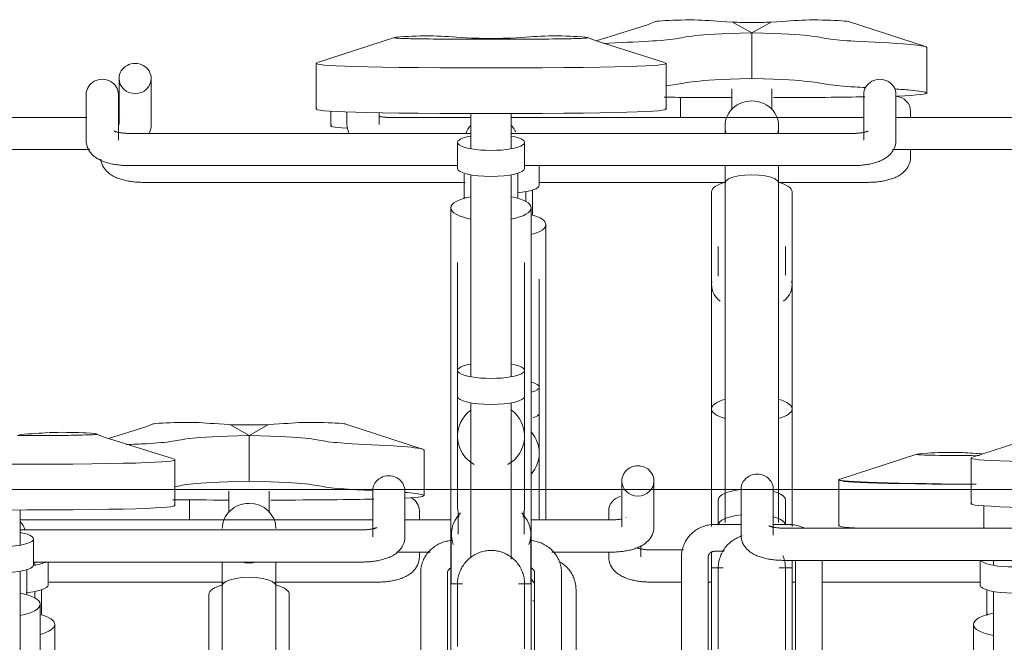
# Model space of a CAD drawing. Extents: x 50445 to 145605, y -10968 to 41989.
# Tile 212 of 256: x 94099 to 94834, y 273 to 737. Entities that reach past the tile are written whole.
import ezdxf

# ---------------------------------------------------------------- set-up
doc = ezdxf.new("R2010")
doc.units = 0
doc.header["$LTSCALE"] = 414.30304
doc.header["$MEASUREMENT"] = 0
doc.layers.add('A-DETL', color=5, linetype='CONTINUOUS', lineweight=18)
doc.layers.add('A-EQPM', color=6, linetype='CONTINUOUS', lineweight=18)

# ---------------------------------------------------------------- blocks, each defined once
blk = doc.blocks.new('97_KA_gestapelde fietsenstalling 8 fietsen 1600x1900 - Type-V117-plotview doorsnede C C  -  1 op 100')
at = {"layer": 'A-EQPM'}
for p, q in [((13412.69, -2.93), (13412.69, 12.25)), ((13151.71, 1.94), (13151.71, -8.98)), ((13584.2, -2.93), (13584.2, 1.91)), ((13584.2, -32.29), (13584.2, -26.51)), ((13307.2, -53.3), (13307.2, -38.45)), ((13012.2, -51.13), (13252.06, -51.13)), ((13307.1, -51.13), (13445.92, -51.13)), ((13485.75, -51.13), (13552.2, -51.13)), ((13297.2, -65.29), (13297.2, -57.99)), ((13312.2, -184.84), (13312.2, -82.63)), ((13307.2, -203.83), (13307.2, -123.36)), ((13312.2, -302.93), (13312.2, -152.21)), ((13307.2, -223.26), (13307.2, -203.83)), ((13307.2, -252.82), (13307.2, -223.26)), ((13307.2, -302.93), (13307.2, -252.82)), ((13589.03, -253.7), (13531.65, -272.31)), ((13530.61, -272.9), (13530.61, -306.98)), ((13046.39, -302.93), (13046.39, -287.56)), ((13217.9, -302.93), (13217.9, -296.09)), ((13307.2, -302.93), (13307.2, -298.21)), ((13359.1, -296.09), (13359.1, -302.93)), ((13383.1, -330.29), (13383.1, -321.9)), ((13217.9, -330.29), (13217.9, -326.52)), ((13359.1, -326.69), (13359.1, -330.29)), ((13414.79, -325.13), (13391.1, -325.13)), ((12930.9, -336.54), (12930.9, -333.98)), ((12940.9, -351.3), (12940.9, -333.98)), ((13636.1, -332.7), (13636.1, -351.3)), ((13646.1, -332.7), (13646.1, -336.54)), ((12941.66, -349.13), (13071.54, -349.13)), ((13110.13, -349.13), (13185.9, -349.13)), ((13391.1, -349.13), (13413.33, -349.13)), ((13433.31, -349.13), (13435.83, -349.13)), ((13495.83, -349.13), (13498.24, -349.13)), ((13518.31, -349.13), (13636.1, -349.13)), ((12930.9, -360.79), (12930.9, -355.99)), ((13334.7, -469.58), (13334.7, -354.68)), ((13646.1, -355.99), (13646.1, -506.13)), ((13303.83, -362.96), (13302.57, -362.96)), ((13641.57, -372.78), (13641.11, -374.01)), ((12945.9, -482.84), (12945.9, -380.63)), ((13631.1, -380.63), (13631.1, -482.84))]:
    blk.add_line(p, q, dxfattribs=at)
at = {"layer": 'A-EQPM', "flags": 128}
for points in [[(12980.3, -33.96), (12980.58, -35.58), (12981.03, -37.1), (12981.6, -38.5), (12982.27, -39.77), (12983.01, -40.9), (12983.79, -41.91), (12984.6, -42.8), (12985.41, -43.58), (12986.23, -44.29), (12987.05, -44.92), (12987.87, -45.48), (12988.69, -45.99), (12989.51, -46.46), (12990.33, -46.89), (12991.15, -47.28), (12991.97, -47.65), (12992.8, -47.98), (12993.64, -48.3), (12994.48, -48.59), (12995.33, -48.86), (12996.19, -49.11), (12997.06, -49.35), (12997.93, -49.57), (12998.82, -49.77), (12999.71, -49.96), (13000.61, -50.13), (13001.53, -50.29), (13002.44, -50.43), (13003.37, -50.56), (13004.3, -50.68), (13005.24, -50.78), (13006.19, -50.87), (13007.14, -50.95), (13008.09, -51.01), (13009.05, -51.06), (13010.01, -51.1), (13010.97, -51.12), (13011.94, -51.13), (13012.2, -51.13)], [(13584.2, -32.29), (13584.1, -33.96), (13583.82, -35.58), (13583.37, -37.1), (13582.8, -38.5), (13582.12, -39.77), (13581.39, -40.9), (13580.61, -41.91), (13579.8, -42.8), (13578.99, -43.58), (13578.17, -44.29), (13577.35, -44.92), (13576.53, -45.48), (13575.71, -45.99), (13574.89, -46.46), (13574.07, -46.89), (13573.25, -47.28), (13572.43, -47.65), (13571.59, -47.98), (13570.76, -48.3), (13569.92, -48.59), (13569.07, -48.86), (13568.21, -49.11), (13567.34, -49.35), (13566.46, -49.57), (13565.58, -49.77), (13564.69, -49.96), (13563.78, -50.13), (13562.87, -50.29), (13561.95, -50.43), (13561.03, -50.56), (13560.09, -50.68), (13559.16, -50.78), (13558.21, -50.87), (13557.26, -50.95), (13556.31, -51.01), (13555.35, -51.06), (13554.39, -51.1), (13553.42, -51.12), (13552.46, -51.13), (13552.2, -51.13)], [(13302.2, -75.02), (13302.2, -73.9), (13302.2, -72.76), (13302.2, -71.62), (13302.2, -70.47), (13302.2, -69.32), (13302.2, -68.16), (13302.2, -67), (13302.2, -65.84), (13302.2, -64.69), (13302.2, -63.53), (13302.2, -62.39), (13302.2, -61.25), (13302.2, -60.12), (13302.2, -59), (13302.2, -57.9), (13302.2, -56.81)], [(13217.9, -330.29), (13217.8, -331.96), (13217.52, -333.58), (13217.07, -335.1), (13216.5, -336.5), (13215.82, -337.77), (13215.08, -338.9), (13214.3, -339.91), (13213.5, -340.8), (13212.69, -341.58), (13211.87, -342.29), (13211.05, -342.92), (13210.23, -343.48), (13209.41, -343.99), (13208.59, -344.46), (13207.77, -344.89), (13206.95, -345.28), (13206.12, -345.65), (13205.29, -345.98), (13204.46, -346.3), (13203.62, -346.59), (13202.76, -346.86), (13201.91, -347.11), (13201.04, -347.35), (13200.16, -347.57), (13199.28, -347.77), (13198.38, -347.96), (13197.48, -348.13), (13196.57, -348.29), (13195.65, -348.43), (13194.73, -348.56), (13193.79, -348.68), (13192.85, -348.78), (13191.91, -348.87), (13190.96, -348.95), (13190, -349.01), (13189.05, -349.06), (13188.09, -349.1), (13187.12, -349.12), (13186.16, -349.13), (13185.9, -349.13)], [(13359.1, -330.29), (13359.2, -331.96), (13359.48, -333.58), (13359.93, -335.1), (13360.5, -336.5), (13361.18, -337.77), (13361.92, -338.9), (13362.7, -339.91), (13363.5, -340.8), (13364.31, -341.58), (13365.13, -342.29), (13365.95, -342.92), (13366.77, -343.48), (13367.59, -343.99), (13368.41, -344.46), (13369.23, -344.89), (13370.05, -345.28), (13370.88, -345.65), (13371.71, -345.98), (13372.54, -346.3), (13373.38, -346.59), (13374.24, -346.86), (13375.09, -347.11), (13375.96, -347.35), (13376.84, -347.57), (13377.72, -347.77), (13378.62, -347.96), (13379.52, -348.13), (13380.43, -348.29), (13381.35, -348.43), (13382.27, -348.56), (13383.21, -348.68), (13384.15, -348.78), (13385.09, -348.87), (13386.04, -348.95), (13387, -349.01), (13387.95, -349.06), (13388.91, -349.1), (13389.88, -349.12), (13390.84, -349.13), (13391.1, -349.13)], [(13380.13, -323.5), (13380.3, -323.58), (13380.52, -323.66), (13380.78, -323.75), (13381.08, -323.85), (13381.41, -323.96), (13381.78, -324.06), (13382.18, -324.17), (13382.61, -324.27), (13383.06, -324.37), (13383.54, -324.47), (13384.05, -324.56), (13384.57, -324.65), (13385.11, -324.73), (13385.67, -324.8), (13386.25, -324.87), (13386.84, -324.93), (13387.44, -324.99), (13388.05, -325.03), (13388.67, -325.07), (13389.3, -325.1), (13389.93, -325.12), (13390.56, -325.13), (13391.1, -325.13)], [(13334.7, -354.68), (13334.68, -353.69), (13334.62, -352.7), (13334.51, -351.71), (13334.36, -350.74), (13334.18, -349.76), (13333.95, -348.8), (13333.68, -347.85), (13333.37, -346.91), (13333.03, -345.98), (13332.64, -345.07), (13332.22, -344.18), (13331.76, -343.31), (13331.27, -342.45), (13330.74, -341.62), (13330.18, -340.81), (13329.59, -340.02), (13328.96, -339.26), (13328.31, -338.53), (13327.62, -337.82), (13326.91, -337.14), (13326.18, -336.49), (13325.41, -335.87), (13324.63, -335.28), (13323.82, -334.72), (13322.99, -334.2), (13322.15, -333.7)], [(13301.29, -346.83), (13301.92, -347.6), (13302.52, -348.4), (13303.09, -349.23), (13303.62, -350.07)], [(12935.9, -373.02), (12935.9, -371.9), (12935.9, -370.76), (12935.9, -369.62), (12935.9, -368.47), (12935.9, -367.32), (12935.9, -366.16), (12935.9, -365), (12935.9, -363.84), (12935.9, -362.69), (12935.9, -361.53), (12935.9, -360.39), (12935.9, -359.25), (12935.9, -358.12), (12935.9, -357), (12935.9, -355.9), (12935.9, -354.81)], [(13641.1, -355.44), (13641.1, -356.54), (13641.1, -357.65), (13641.1, -358.77), (13641.1, -359.91), (13641.1, -361.05), (13641.1, -362.2), (13641.1, -363.35), (13641.1, -364.51), (13641.1, -365.67), (13641.1, -366.83), (13641.1, -367.99), (13641.1, -369.14), (13641.1, -370.28), (13641.1, -371.42), (13641.1, -372.55), (13641.1, -373.67)]]:
    blk.add_lwpolyline(points, dxfattribs=at)
at = {"layer": 'A-EQPM'}
for centre, major_axis, ratio, start_param, end_param in [((13572.2, 1.91), (12, 0), 0.939693, 0, 1.476792), ((13282.2, -53.3), (25, 0), 0.237436, 5.071057, 6.283185), ((13282.2, -82.63), (30, 0), 0.320127, 5.404935, 7.157596), ((13282.2, -203.83), (25, 0), 0.237436, 5.593687, 6.972684), ((13282.2, -223.26), (25, 0), 0.237436, 5.664508, 6.283185), ((13282.2, -252.82), (25, 0), 0.978148, 5.593687, 6.972684), ((13205.9, -296.09), (12, 0), 0.939693, 0, 1.047198), ((13371.1, -296.09), (12, 0), 0.939693, 1.832596, 3.141593), ((12915.9, -331.87), (25, 0), 0.237436, 5.305613, 5.918031), ((13661.1, -331.87), (25, 0), 0.237436, 3.403392, 4.712389), ((12915.9, -351.3), (25, 0), 0.237436, 5.066824, 6.283185), ((13661.1, -351.3), (25, 0), 0.237436, 3.141593, 4.712389), ((12915.9, -380.63), (30, 0), 0.320127, 5.404279, 7.15825), ((13661.1, -380.63), (30, 0), 0.320127, 2.094395, 4.18879)]:
    blk.add_ellipse(centre, major_axis=major_axis, ratio=ratio, start_param=start_param, end_param=end_param, dxfattribs=at)
for points in [[(13163.8, -10.69), (13152.83, -10.04), (13150.48, -9.28), (13152.36, -8.55)], [(13531.18, -272.47), (13527.07, -274.09), (13558.67, -275.55), (13633.29, -276.12)], [(13628.69, -276.22), (13543.95, -275.86), (13527.3, -274.09), (13531.38, -272.47)], [(13547.47, -308.94), (13532.44, -308.24), (13529.16, -307.38), (13531.28, -306.55)]]:
    blk.add_open_spline(points, degree=3, dxfattribs=at)
blk.add_open_spline([(13637.33, -253.51), (13630.99, -253.08), (13619.33, -252.1), (13594.86, -252.83), (13586.37, -253.89), (13594.11, -254.5), (13618.71, -254.78), (13635.78, -254.86)], degree=3, knots=[0.0256782, 0.0256782, 0.0256782, 0.0256782, 0.0854061, 0.1773603, 0.2542553, 0.3207509, 0.3820994, 0.3820994, 0.3820994, 0.3820994], dxfattribs=at)
blk = doc.blocks.new('97_KA_gestapelde fietsenstalling 16 fietsen 1600x2900 - Type-V121-plotview doorsnede C C  -  1 op 100')
at = {"layer": 'A-EQPM'}
for p, q in [((13451.37, 68.31), (13465.83, 60.28)), ((13465.83, 60.28), (13480.3, 68.31)), ((13537.91, 68.69), (13595.29, 50.08)), ((13465.83, 26.2), (13465.83, 60.28)), ((13199.26, 56.8), (13141.88, 38.19)), ((13258.23, 55.6), (13284.43, 55.6)), ((13596.32, 15.41), (13596.32, 49.49)), ((13140.84, 37.6), (13140.84, 3.52)), ((13401.82, 3.52), (13401.82, 37.6)), ((12993.83, 26.3), (12993.83, -7.9)), ((13017.83, -7.9), (13017.83, 26.3)), ((13450.83, 18.57), (13450.83, 3.11)), ((13480.83, 3.11), (13480.83, 18.57)), ((12969.33, 14.41), (12969.33, -19.79)), ((12993.33, -19.79), (12993.33, 14.41)), ((13549.33, 14.41), (13549.33, -19.79)), ((13573.33, -19.79), (13573.33, 14.41)), ((13163.83, 1.36), (13163.83, -7.9)), ((13187.83, -7.9), (13187.83, 0.73)), ((13256.33, 0.18), (13256.33, -26.04)), ((13286.33, -26.04), (13286.33, 0.18)), ((12969.74, -2.74), (12827.72, -2.74)), ((12993.87, -1.98), (12993.39, -2.08)), ((12997.01, -1.01), (12996.94, -1.05)), ((13184.65, -1.01), (13184.73, -1.05)), ((13256.33, -2.74), (13195.83, -2.74)), ((13549.74, -2.74), (13286.28, -2.74)), ((13735.83, -2.74), (13572.92, -2.74)), ((13256.33, -14.63), (13001.33, -14.63)), ((13541.33, -14.63), (13286.26, -14.63)), ((13445.83, -9.03), (13445.83, -14.68)), ((13485.83, -14.68), (13485.83, -9.03)), ((13246.33, -21.37), (13246.33, -40.8)), ((13296.33, -40.8), (13296.33, -21.37)), ((12825.45, -26.74), (12972.01, -26.74)), ((13570.65, -26.74), (13735.83, -26.74)), ((13001.33, -38.63), (13246.33, -38.63)), ((13296.23, -38.63), (13541.33, -38.63)), ((13256.33, -45.49), (13256.33, -195.63)), ((13286.33, -195.63), (13286.33, -45.49)), ((13435.83, -58.24), (13435.83, -220.01)), ((13445.83, -51.74), (13445.83, -304.74)), ((13485.83, -304.74), (13485.83, -51.74)), ((13495.83, -220.01), (13495.83, -58.24)), ((13251.8, -62.28), (13251.34, -63.51)), ((13241.33, -70.13), (13241.33, -172.34)), ((13301.33, -172.34), (13301.33, -70.13)), ((13440.83, -98.97), (13440.83, -121.07)), ((13490.83, -120.28), (13490.83, -98.97)), ((13246.33, -110.86), (13246.33, -190.9)), ((13296.33, -191.33), (13296.33, -110.86)), ((13435.83, -127.82), (13435.83, -166.32)), ((13495.83, -166.32), (13495.83, -127.82)), ((13241.33, -139.71), (13241.33, -350.46)), ((13301.33, -350.46), (13301.33, -139.71)), ((13246.33, -191.33), (13246.33, -210.76)), ((13296.33, -210.76), (13296.33, -191.33)), ((13246.33, -210.76), (13246.33, -240.32)), ((13296.33, -240.32), (13296.33, -210.76)), ((13256.33, -215.44), (13256.33, -331)), ((13286.33, -331.91), (13286.33, -215.44)), ((13435.83, -220.01), (13435.83, -307.57)), ((13495.83, -307.57), (13495.83, -220.01)), ((13076.37, -231.69), (13090.83, -239.72)), ((13090.83, -239.72), (13105.3, -231.69)), ((13162.91, -231.31), (13220.29, -249.92)), ((13090.83, -273.8), (13090.83, -239.72)), ((13246.33, -240.32), (13246.33, -292.3)), ((13296.33, -292.3), (13296.33, -240.32)), ((13221.32, -284.59), (13221.32, -250.51)), ((13035.52, -291.98), (13035.52, -257.9)), ((13368.83, -273.7), (13368.83, -307.9)), ((13392.83, -307.9), (13392.83, -273.7)), ((13075.83, -281.43), (13075.83, -296.89)), ((13105.83, -296.89), (13105.83, -281.43)), ((13183.03, -281.09), (13183.03, -315.29)), ((13207.03, -315.29), (13207.03, -281.09)), ((13246.33, -284.79), (13246.33, -292.3)), ((13296.33, -292.3), (13296.33, -284.79)), ((13440.83, -287.65), (13440.83, -306.59)), ((13490.83, -306.59), (13490.83, -287.65)), ((12920.03, -321.54), (12920.03, -295.32)), ((13246.68, -298.19), (13246.68, -313.36)), ((13295.98, -313.36), (13295.98, -298.19)), ((13372.01, -301.01), (13371.94, -301.05)), ((13183.03, -302.74), (12919.97, -302.74)), ((13241.33, -302.74), (13207.03, -302.74)), ((13360.83, -302.74), (13301.33, -302.74)), ((13457.92, -306.1), (13438.33, -306.1)), ((13493.33, -306.1), (13481.74, -306.1)), ((13175.03, -310.13), (12919.96, -310.13)), ((13241.68, -313.36), (13241.68, -350.46)), ((13300.98, -350.5), (13300.98, -313.36)), ((12930.03, -336.3), (12930.03, -316.87)), ((13200.71, -326.74), (13226.01, -326.74)), ((13316.66, -326.74), (13360.83, -326.74)), ((13413.33, -330.29), (13413.33, -637.45)), ((13433.33, -599.91), (13433.33, -330.29)), ((13435.83, -326.54), (13435.83, -338.57)), ((13438.33, -326.1), (13445.12, -326.1)), ((12929.93, -334.13), (13175.03, -334.13)), ((13495.83, -338.57), (13495.83, -332.7)), ((13498.33, -332.7), (13498.33, -599.91)), ((13518.33, -637.45), (13518.33, -332.7)), ((12920.03, -491.13), (12920.03, -340.99)), ((13218.83, -342.18), (13218.83, -457.08)), ((13238.83, -432.61), (13238.83, -342.18)), ((13303.83, -342.18), (13303.83, -432.34)), ((13323.83, -457.08), (13323.83, -342.18)), ((13444.49, -338.57), (13435.83, -338.57)), ((13435.83, -643.38), (13435.83, -338.57)), ((13495.83, -338.57), (13486.3, -338.57)), ((13495.83, -338.57), (13495.83, -643.38)), ((13070.83, -351.74), (13070.83, -604.74)), ((13110.83, -522.73), (13110.83, -351.74)), ((13250.08, -350.46), (13241.33, -350.46)), ((13241.33, -655.27), (13241.33, -350.46)), ((13301.33, -350.46), (13291.7, -350.46)), ((13301.33, -350.46), (13301.33, -655.27)), ((13060.83, -358.24), (13060.83, -520.01)), ((13120.83, -520.01), (13120.83, -358.24)), ((12935.03, -467.84), (12935.03, -365.63))]:
    blk.add_line(p, q, dxfattribs=at)
at = {"layer": 'A-EQPM', "flags": 128}
for points in [[(13349.75, 54.3), (13388.08, 66.39), (13393.76, 68.69)], [(13400.79, 38.19), (13349.09, 54.5), (13343.4, 56.8)], [(13187.8, -1.98), (13188.28, -2.08), (13188.78, -2.17), (13189.3, -2.26), (13189.85, -2.34), (13190.41, -2.41), (13190.98, -2.48), (13191.57, -2.54), (13192.17, -2.6), (13192.78, -2.64), (13193.4, -2.68), (13194.03, -2.71), (13194.66, -2.73), (13195.29, -2.74), (13195.83, -2.74)], [(12990.12, -12.89), (12990.15, -12.9), (12990.23, -12.94), (12990.36, -13), (12990.53, -13.08), (12990.75, -13.16), (12991.01, -13.25), (12991.31, -13.35), (12991.64, -13.46), (12992.01, -13.56), (12992.41, -13.67), (12992.84, -13.77), (12993.29, -13.87), (12993.77, -13.97), (12994.28, -14.06), (12994.8, -14.15), (12995.34, -14.23), (12995.9, -14.3), (12996.48, -14.37), (12997.07, -14.43), (12997.67, -14.49), (12998.28, -14.53), (12998.9, -14.57), (12999.53, -14.6), (13000.16, -14.62), (13000.79, -14.63), (13001.33, -14.63)], [(13017.83, -7.9), (13017.74, -9.57), (13017.45, -11.19), (13017.01, -12.71), (13016.43, -14.11)], [(13163.83, -7.9), (13163.93, -9.57), (13164.21, -11.19), (13164.66, -12.71), (13165.24, -14.11)], [(13552.54, -12.89), (13552.51, -12.9), (13552.43, -12.94), (13552.31, -13), (13552.13, -13.08), (13551.91, -13.16), (13551.65, -13.25), (13551.35, -13.35), (13551.02, -13.46), (13550.65, -13.56), (13550.25, -13.67), (13549.82, -13.77), (13549.37, -13.87), (13548.89, -13.97), (13548.39, -14.06), (13547.86, -14.15), (13547.32, -14.23), (13546.76, -14.3), (13546.18, -14.37), (13545.6, -14.43), (13544.99, -14.49), (13544.38, -14.53), (13543.76, -14.57), (13543.14, -14.6), (13542.51, -14.62), (13541.87, -14.63), (13541.33, -14.63)], [(12969.33, -19.79), (12969.43, -21.46), (12969.71, -23.08), (12970.16, -24.6), (12970.73, -26), (12971.41, -27.27), (12972.15, -28.4), (12972.93, -29.41), (12973.73, -30.3), (12974.54, -31.08), (12975.36, -31.79), (12976.18, -32.42), (12977, -32.98), (12977.82, -33.49), (12978.64, -33.96), (12979.46, -34.39), (12980.28, -34.78), (12981.11, -35.15), (12981.94, -35.48), (12982.77, -35.8), (12983.62, -36.09), (12984.47, -36.36), (12985.32, -36.61), (12986.19, -36.85), (12987.07, -37.07), (12987.95, -37.27), (12988.85, -37.46), (12989.75, -37.63), (12990.66, -37.79), (12991.58, -37.93), (12992.5, -38.06), (12993.44, -38.18), (12994.38, -38.28), (12995.32, -38.37), (12996.27, -38.45), (12997.23, -38.51), (12998.18, -38.56), (12999.15, -38.6), (13000.11, -38.62), (13001.07, -38.63), (13001.33, -38.63)], [(13573.33, -19.79), (13573.23, -21.46), (13572.95, -23.08), (13572.51, -24.6), (13571.93, -26), (13571.26, -27.27), (13570.52, -28.4), (13569.74, -29.41), (13568.93, -30.3), (13568.12, -31.08), (13567.3, -31.79), (13566.48, -32.42), (13565.66, -32.98), (13564.84, -33.49), (13564.02, -33.96), (13563.2, -34.39), (13562.38, -34.78), (13561.56, -35.15), (13560.73, -35.48), (13559.89, -35.8), (13559.05, -36.09), (13558.2, -36.36), (13557.34, -36.61), (13556.47, -36.85), (13555.6, -37.07), (13554.71, -37.27), (13553.82, -37.46), (13552.92, -37.63), (13552.01, -37.79), (13551.09, -37.93), (13550.16, -38.06), (13549.23, -38.18), (13548.29, -38.28), (13547.34, -38.37), (13546.39, -38.45), (13545.44, -38.51), (13544.48, -38.56), (13543.52, -38.6), (13542.56, -38.62), (13541.59, -38.63), (13541.33, -38.63)], [(13445.83, -51.74), (13445.83, -50.63), (13445.83, -49.51), (13445.83, -48.37), (13445.83, -47.23), (13445.83, -46.08), (13445.83, -44.93), (13445.83, -43.77), (13445.83, -42.61), (13445.83, -41.45), (13445.83, -40.29), (13445.83, -39.14)], [(13485.83, -38.66), (13485.83, -39.81), (13485.83, -40.96), (13485.83, -42.12), (13485.83, -43.28), (13485.83, -44.44), (13485.83, -45.6), (13485.83, -46.75), (13485.83, -47.89), (13485.83, -49.03), (13485.83, -50.16), (13485.83, -51.28), (13485.83, -51.74)], [(13251.33, -44.94), (13251.33, -46.04), (13251.33, -47.15), (13251.33, -48.27), (13251.33, -49.41), (13251.33, -50.55), (13251.33, -51.7), (13251.33, -52.85), (13251.33, -54.01), (13251.33, -55.17), (13251.33, -56.33), (13251.33, -57.49), (13251.33, -58.64), (13251.33, -59.78), (13251.33, -60.92), (13251.33, -62.05), (13251.33, -63.17)], [(13291.33, -62.52), (13291.33, -61.4), (13291.33, -60.26), (13291.33, -59.12), (13291.33, -57.97), (13291.33, -56.82), (13291.33, -55.66), (13291.33, -54.5), (13291.33, -53.34), (13291.33, -52.19), (13291.33, -51.03), (13291.33, -49.89), (13291.33, -48.75), (13291.33, -47.62), (13291.33, -46.5), (13291.33, -45.4), (13291.33, -44.31)], [(13445.83, -51.74), (13446.52, -50.12), (13448.51, -48.62), (13451.69, -47.32), (13455.83, -46.33), (13460.66, -45.7), (13465.83, -45.49)], [(13465.83, -45.49), (13471.01, -45.7), (13475.83, -46.33), (13479.98, -47.32), (13483.15, -48.62), (13485.15, -50.12), (13485.83, -51.74)], [(12986.05, -242.14), (13013.08, -233.61), (13018.76, -231.31)], [(13034.49, -257.31), (12982.79, -241), (12977.1, -238.7)], [(13186.24, -308.39), (13186.21, -308.4), (13186.13, -308.44), (13186, -308.5), (13185.83, -308.58), (13185.61, -308.66), (13185.35, -308.75), (13185.05, -308.85), (13184.72, -308.96), (13184.35, -309.06), (13183.95, -309.17), (13183.52, -309.27), (13183.07, -309.37), (13182.59, -309.47), (13182.09, -309.56), (13181.56, -309.65), (13181.02, -309.73), (13180.46, -309.8), (13179.88, -309.87), (13179.29, -309.93), (13178.69, -309.99), (13178.08, -310.03), (13177.46, -310.07), (13176.84, -310.1), (13176.21, -310.12), (13175.57, -310.13), (13175.03, -310.13)], [(13368.87, -301.98), (13368.39, -302.08), (13367.89, -302.17), (13367.37, -302.26), (13366.82, -302.34), (13366.26, -302.41), (13365.69, -302.48), (13365.1, -302.54), (13364.5, -302.6), (13363.89, -302.64), (13363.27, -302.68), (13362.64, -302.71), (13362.01, -302.73), (13361.37, -302.74), (13360.83, -302.74)], [(13392.83, -307.9), (13392.74, -309.57), (13392.45, -311.19), (13392.01, -312.71), (13391.43, -314.11), (13390.76, -315.38), (13390.02, -316.51), (13389.24, -317.52), (13388.44, -318.4), (13387.62, -319.19), (13386.8, -319.9), (13385.98, -320.52), (13385.16, -321.09), (13384.34, -321.6), (13383.53, -322.07), (13382.71, -322.5), (13381.89, -322.89), (13381.06, -323.26), (13380.23, -323.59), (13379.39, -323.91), (13378.55, -324.2), (13377.7, -324.47), (13376.84, -324.72), (13375.97, -324.96), (13375.1, -325.18), (13374.21, -325.38), (13373.32, -325.57), (13372.42, -325.74), (13371.51, -325.9), (13370.59, -326.04), (13369.66, -326.17), (13368.73, -326.29), (13367.79, -326.39), (13366.85, -326.48), (13365.89, -326.56), (13364.94, -326.62), (13363.98, -326.67), (13363.02, -326.71), (13362.06, -326.73), (13361.09, -326.74), (13360.83, -326.74)], [(13438.33, -306.1), (13437.36, -306.12), (13436.38, -306.18), (13435.41, -306.27), (13434.44, -306.4), (13433.47, -306.57), (13432.51, -306.77), (13431.57, -307.01), (13430.63, -307.28), (13429.7, -307.59), (13428.78, -307.94), (13427.88, -308.32), (13426.99, -308.73), (13426.12, -309.18), (13425.27, -309.67), (13424.43, -310.18), (13423.62, -310.73), (13422.83, -311.31), (13422.06, -311.93), (13421.32, -312.57), (13420.6, -313.24), (13419.91, -313.94), (13419.24, -314.67), (13418.61, -315.42), (13418.01, -316.2), (13417.44, -317.01), (13416.9, -317.83), (13416.4, -318.68), (13415.93, -319.55), (13415.5, -320.44), (13415.1, -321.34), (13414.75, -322.27), (13414.43, -323.2), (13414.15, -324.15), (13413.91, -325.11), (13413.71, -326.08), (13413.56, -327.06), (13413.44, -328.04), (13413.37, -329.03), (13413.34, -330.02), (13413.33, -330.29)], [(13504.91, -308.85), (13504.03, -308.43), (13503.13, -308.04), (13502.22, -307.68), (13501.29, -307.36), (13500.36, -307.08), (13499.41, -306.83), (13498.46, -306.62), (13497.49, -306.44), (13496.52, -306.3), (13495.55, -306.2), (13494.58, -306.13), (13493.6, -306.11), (13493.33, -306.1)], [(13207.03, -315.29), (13206.93, -316.96), (13206.65, -318.58), (13206.2, -320.1), (13205.63, -321.5), (13204.96, -322.77), (13204.22, -323.9), (13203.44, -324.91), (13202.63, -325.8), (13201.82, -326.58), (13201, -327.29), (13200.18, -327.92), (13199.36, -328.48), (13198.54, -328.99), (13197.72, -329.46), (13196.9, -329.89), (13196.08, -330.28), (13195.26, -330.65), (13194.43, -330.98), (13193.59, -331.3), (13192.75, -331.59), (13191.9, -331.86), (13191.04, -332.11), (13190.17, -332.35), (13189.3, -332.57), (13188.41, -332.77), (13187.52, -332.96), (13186.62, -333.13), (13185.7, -333.29), (13184.79, -333.43), (13183.86, -333.56), (13182.93, -333.68), (13181.99, -333.78), (13181.04, -333.87), (13180.09, -333.95), (13179.14, -334.01), (13178.18, -334.06), (13177.22, -334.1), (13176.26, -334.12), (13175.29, -334.13), (13175.03, -334.13)], [(13440.83, -338.57), (13440.85, -337.57), (13440.91, -336.57), (13441.01, -335.58), (13441.15, -334.59), (13441.33, -333.6), (13441.55, -332.63), (13441.81, -331.66), (13442.1, -330.71), (13442.44, -329.76), (13442.81, -328.84), (13443.22, -327.92), (13443.66, -327.03), (13444.14, -326.15), (13444.65, -325.29), (13445.2, -324.45), (13445.78, -323.64), (13446.39, -322.85), (13447.04, -322.09), (13447.71, -321.35), (13448.42, -320.64), (13449.15, -319.95), (13449.91, -319.3), (13450.69, -318.68), (13451.5, -318.09), (13452.33, -317.53), (13453.18, -317.01), (13454.05, -316.52), (13454.94, -316.07), (13455.85, -315.65), (13456.78, -315.27), (13457.71, -314.93), (13458.67, -314.62)], [(13240.9, -318.16), (13239.93, -318.29), (13238.97, -318.46), (13238.01, -318.66), (13237.06, -318.9), (13236.12, -319.17), (13235.2, -319.48), (13234.28, -319.83), (13233.38, -320.21), (13232.49, -320.63), (13231.62, -321.08), (13230.77, -321.56), (13229.93, -322.08), (13229.12, -322.62), (13228.33, -323.21), (13227.56, -323.82), (13226.81, -324.46), (13226.1, -325.13), (13225.41, -325.83), (13224.74, -326.56), (13224.11, -327.31), (13223.51, -328.09), (13222.94, -328.9), (13222.4, -329.72), (13221.9, -330.57), (13221.43, -331.44), (13221, -332.33), (13220.6, -333.24), (13220.25, -334.16), (13219.93, -335.09), (13219.65, -336.04), (13219.41, -337), (13219.21, -337.97), (13219.06, -338.95), (13218.94, -339.93), (13218.87, -340.92), (13218.83, -341.91), (13218.83, -342.18)], [(13323.83, -342.18), (13323.81, -341.19), (13323.75, -340.2), (13323.64, -339.21), (13323.5, -338.24), (13323.31, -337.26), (13323.08, -336.3), (13322.82, -335.35), (13322.51, -334.41), (13322.16, -333.48), (13321.78, -332.57), (13321.36, -331.68), (13320.9, -330.81), (13320.4, -329.95), (13319.88, -329.12), (13319.31, -328.31), (13318.72, -327.52), (13318.1, -326.76), (13317.44, -326.03), (13316.76, -325.32), (13316.05, -324.64), (13315.31, -323.99), (13314.55, -323.37), (13313.76, -322.78), (13312.95, -322.22), (13312.13, -321.7), (13311.28, -321.2), (13310.41, -320.74), (13309.53, -320.32), (13308.63, -319.93), (13307.72, -319.57), (13306.79, -319.25), (13305.86, -318.97), (13304.91, -318.72), (13303.95, -318.51), (13302.99, -318.33), (13302.02, -318.19), (13301.05, -318.09)], [(13252.54, -333.98), (13253.21, -333.24), (13253.91, -332.53), (13254.65, -331.85), (13255.4, -331.19), (13256.19, -330.57), (13256.99, -329.98), (13257.82, -329.42), (13258.68, -328.9), (13259.55, -328.41), (13260.44, -327.96), (13261.35, -327.54), (13262.27, -327.16), (13263.21, -326.82), (13264.16, -326.51), (13265.13, -326.24), (13266.1, -326.01), (13267.08, -325.83), (13268.07, -325.67), (13269.07, -325.56), (13270.06, -325.49), (13271.06, -325.46), (13272.06, -325.47), (13273.06, -325.52), (13274.06, -325.61), (13275.05, -325.74), (13276.03, -325.91), (13277.01, -326.12), (13277.98, -326.36), (13278.94, -326.65), (13279.89, -326.97), (13280.82, -327.33), (13281.74, -327.73), (13282.64, -328.16), (13283.52, -328.63), (13284.38, -329.14), (13285.22, -329.68), (13286.04, -330.25), (13286.84, -330.85), (13287.61, -331.49), (13288.36, -332.16), (13289.08, -332.85), (13289.77, -333.57), (13290.43, -334.33), (13291.06, -335.1), (13291.66, -335.9), (13292.22, -336.73), (13292.75, -337.57), (13293.25, -338.44), (13293.72, -339.33), (13294.14, -340.23), (13294.53, -341.15), (13294.89, -342.09), (13295.2, -343.04), (13295.48, -344), (13295.72, -344.97), (13295.92, -345.95), (13296.08, -346.93), (13296.2, -347.93), (13296.28, -348.92), (13296.33, -349.92), (13296.33, -350.46)], [(13433.33, -330.29), (13433.34, -330.14), (13433.35, -330), (13433.36, -329.85), (13433.38, -329.71), (13433.41, -329.57), (13433.45, -329.42), (13433.49, -329.28), (13433.53, -329.13), (13433.59, -328.99), (13433.65, -328.85), (13433.71, -328.7), (13433.79, -328.56), (13433.87, -328.42), (13433.96, -328.28), (13434.06, -328.14), (13434.16, -328), (13434.27, -327.87), (13434.39, -327.74), (13434.51, -327.61), (13434.65, -327.48), (13434.79, -327.35), (13434.94, -327.23), (13435.09, -327.12), (13435.25, -327.01), (13435.42, -326.9), (13435.59, -326.8), (13435.77, -326.7), (13435.96, -326.61), (13436.15, -326.53), (13436.35, -326.45), (13436.55, -326.38), (13436.76, -326.32), (13436.97, -326.27), (13437.18, -326.22), (13437.39, -326.18), (13437.61, -326.15), (13437.83, -326.13), (13438.05, -326.11), (13438.27, -326.1), (13438.33, -326.1)], [(13489.04, -329.26), (13489.39, -330.2), (13489.71, -331.14), (13489.98, -332.1), (13490.22, -333.08), (13490.42, -334.06), (13490.58, -335.04), (13490.71, -336.04), (13490.79, -337.03), (13490.83, -338.03), (13490.83, -338.57)], [(13070.83, -351.74), (13070.83, -350.63), (13070.83, -349.51), (13070.83, -348.37), (13070.83, -347.23), (13070.83, -346.08), (13070.83, -344.93), (13070.83, -343.77), (13070.83, -342.61), (13070.83, -341.45), (13070.83, -340.29), (13070.83, -339.14), (13070.83, -338), (13070.83, -336.86), (13070.83, -335.73), (13070.83, -334.61)], [(13110.83, -334.15), (13110.83, -335.26), (13110.83, -336.38), (13110.83, -337.52), (13110.83, -338.66), (13110.83, -339.81), (13110.83, -340.96), (13110.83, -342.12), (13110.83, -343.28), (13110.83, -344.44), (13110.83, -345.6), (13110.83, -346.75), (13110.83, -347.89), (13110.83, -349.03), (13110.83, -350.16), (13110.83, -351.28), (13110.83, -351.74)], [(13246.33, -350.46), (13246.35, -349.46), (13246.41, -348.46), (13246.51, -347.47), (13246.65, -346.48), (13246.83, -345.49), (13247.05, -344.52), (13247.31, -343.55), (13247.6, -342.6), (13247.93, -341.65), (13248.31, -340.73), (13248.71, -339.81), (13249.16, -338.92), (13249.64, -338.04), (13250.15, -337.18), (13250.7, -336.35), (13251.28, -335.53), (13251.89, -334.74), (13252.54, -333.98)], [(12925.03, -358.02), (12925.03, -356.9), (12925.03, -355.76), (12925.03, -354.62), (12925.03, -353.47), (12925.03, -352.32), (12925.03, -351.16), (12925.03, -350), (12925.03, -348.84), (12925.03, -347.69), (12925.03, -346.53), (12925.03, -345.39), (12925.03, -344.25), (12925.03, -343.12), (12925.03, -342), (12925.03, -340.9), (12925.03, -339.81)], [(13238.83, -342.18), (13238.84, -342.03), (13238.84, -341.89), (13238.86, -341.75), (13238.88, -341.6), (13238.91, -341.46), (13238.94, -341.31), (13238.98, -341.17), (13239.03, -341.02), (13239.08, -340.88), (13239.15, -340.74), (13239.21, -340.59), (13239.29, -340.45), (13239.37, -340.31), (13239.46, -340.17), (13239.55, -340.03), (13239.66, -339.89), (13239.77, -339.76), (13239.89, -339.63), (13240.01, -339.5), (13240.15, -339.37), (13240.29, -339.25), (13240.43, -339.13), (13240.59, -339.01), (13240.75, -338.9), (13240.92, -338.79), (13241.09, -338.69), (13241.27, -338.59)], [(13301.34, -338.57), (13301.52, -338.66), (13301.7, -338.76), (13301.87, -338.87), (13302.03, -338.98), (13302.19, -339.09), (13302.34, -339.21), (13302.48, -339.34), (13302.62, -339.46), (13302.74, -339.59), (13302.86, -339.72), (13302.98, -339.86), (13303.08, -339.99), (13303.18, -340.13), (13303.27, -340.27), (13303.36, -340.41), (13303.43, -340.56), (13303.5, -340.7), (13303.56, -340.84), (13303.62, -340.99), (13303.67, -341.13), (13303.71, -341.27), (13303.75, -341.42), (13303.78, -341.56), (13303.8, -341.71), (13303.82, -341.85), (13303.83, -341.99), (13303.83, -342.14), (13303.83, -342.18)], [(13440.83, -338.96), (13440.83, -338.59), (13440.83, -338.57)], [(13440.83, -345.32), (13440.83, -343.01), (13440.83, -341.17), (13440.83, -339.83), (13440.83, -338.96), (13440.83, -338.59), (13440.83, -338.57)], [(13440.83, -338.57), (13440.83, -338.81), (13440.83, -339.55), (13440.83, -340.76), (13440.83, -342.46), (13440.83, -344.65), (13440.83, -347.31), (13440.83, -350.44), (13440.83, -354.04), (13440.83, -358.11), (13440.83, -362.63), (13440.83, -367.6), (13440.83, -373.02), (13440.83, -378.86), (13440.83, -385.13), (13440.83, -391.81), (13440.83, -398.89)], [(13490.83, -338.96), (13490.83, -338.59), (13490.83, -338.57)], [(13490.83, -400.87), (13490.83, -393.68), (13490.83, -386.89), (13490.83, -380.51), (13490.83, -374.55), (13490.83, -369.02), (13490.83, -363.93), (13490.83, -359.29), (13490.83, -355.1), (13490.83, -351.37), (13490.83, -348.11), (13490.83, -345.32), (13490.83, -343.01), (13490.83, -341.17), (13490.83, -339.83), (13490.83, -338.96), (13490.83, -338.59), (13490.83, -338.57)], [(13490.83, -338.57), (13490.83, -338.81), (13490.83, -339.55), (13490.83, -340.76), (13490.83, -342.46), (13490.83, -344.65), (13490.83, -345.87)], [(13070.83, -351.74), (13071.52, -350.12), (13073.51, -348.62), (13076.69, -347.32), (13080.83, -346.33), (13085.66, -345.7), (13090.83, -345.49)], [(13090.83, -345.49), (13096.01, -345.7), (13100.83, -346.33), (13104.98, -347.32), (13108.15, -348.62), (13110.15, -350.12), (13110.83, -351.74)], [(13246.33, -357.21), (13246.33, -354.9), (13246.33, -353.06), (13246.33, -351.72), (13246.33, -350.85), (13246.33, -350.48), (13246.33, -350.46)], [(13246.33, -350.46), (13246.33, -350.71), (13246.33, -351.44), (13246.33, -352.65), (13246.33, -354.35), (13246.33, -356.54), (13246.33, -359.2), (13246.33, -362.33), (13246.33, -365.93), (13246.33, -370), (13246.33, -374.52), (13246.33, -379.49), (13246.33, -384.91), (13246.33, -390.75), (13246.33, -397.02)], [(13246.33, -350.85), (13246.33, -350.48), (13246.33, -350.46)], [(13296.33, -398.78), (13296.33, -392.4), (13296.33, -386.44), (13296.33, -380.91), (13296.33, -375.82), (13296.33, -371.18), (13296.33, -366.99), (13296.33, -363.26), (13296.33, -360), (13296.33, -357.21), (13296.33, -354.9), (13296.33, -353.06), (13296.33, -351.72), (13296.33, -350.85), (13296.33, -350.48), (13296.33, -350.46)], [(13296.33, -350.46), (13296.33, -350.71), (13296.33, -351.44), (13296.33, -352.65), (13296.33, -354.35), (13296.33, -356.54)], [(13296.33, -350.85), (13296.33, -350.48), (13296.33, -350.46)]]:
    blk.add_lwpolyline(points, dxfattribs=at)
at = {"layer": 'A-EQPM'}
for centre, major_axis, ratio, start_param, end_param in [((13005.83, 26.3), (12, 0), 0.939693, 0, 3.141593), ((12981.33, 14.41), (12, 0), 0.939693, 0, 3.141593), ((13005.83, 26.3), (12, 0), 0.939693, 3.141593, 6.283185), ((13561.33, 14.41), (12, 0), 0.939693, 0, 3.141593), ((13465.83, -9.03), (20, 0), 0.931915, 1.570796, 3.403392), ((13465.83, -9.03), (20, 0), 0.931915, 6.021386, 7.853982), ((13271.33, -20.92), (20, 0), 0.931915, 2.426856, 2.797325), ((13271.33, -20.92), (20, 0), 0.931915, 0.523599, 0.719846), ((13271.33, -20.92), (20, 0), 0.931915, 0.409442, 0.496897), ((13271.33, -21.37), (25, 0), 0.237436, 2.220803, 4.712389), ((13271.33, -21.37), (25, 0), 0.237436, 4.712389, 7.208051), ((13271.33, -40.8), (25, 0), 0.237436, 3.141593, 4.712389), ((13271.33, -40.8), (25, 0), 0.237436, 4.712389, 6.283185), ((13465.83, -58.24), (30, 0), 0.320127, 2.293457, 3.141593), ((13465.83, -58.24), (30, 0), 0.320127, 0, 0.848135), ((13271.33, -70.13), (30, 0), 0.320127, 2.094395, 4.18879), ((13271.33, -70.13), (30, 0), 0.320127, 5.235988, 7.330383), ((13465.83, -127.82), (30, 0), 0.642922, 3.001013, 3.804386), ((13465.83, -127.82), (30, 0), 0.642922, 5.620392, 6.423765), ((13271.33, -191.33), (25, 0), 0.237436, 2.219192, 4.712389), ((13271.33, -191.33), (25, 0), 0.237436, 4.712389, 7.203975), ((13271.33, -210.76), (25, 0), 0.237436, 3.141593, 4.712389), ((13271.33, -210.76), (25, 0), 0.237436, 4.712389, 6.283185), ((13465.83, -220.01), (30, 0), 0.320127, 2.305075, 3.98686), ((13465.83, -220.01), (30, 0), 0.320127, 5.437917, 7.119703), ((13271.33, -240.32), (25, 0), 0.978148, 2.220803, 4.18879), ((13271.33, -240.32), (25, 0), 0.978148, 5.235988, 7.20753), ((13380.83, -273.7), (12, 0), 0.939693, 0, 3.141593), ((13195.03, -281.09), (12, 0), 0.939693, 0, 3.141593), ((13380.83, -273.7), (12, 0), 0.939693, 3.141593, 6.283185), ((13465.83, -287.65), (25, 0), 0.320127, 1.899283, 3.141593), ((13465.83, -287.65), (25, 0), 0.320127, 0, 0.870548), ((13090.83, -309.03), (20, 0), 0.931915, 1.570796, 3.141593), ((13090.83, -309.03), (20, 0), 0.931915, 0, 1.570796), ((13271.33, -313.36), (29.65, 0), 0.838671, 2.450228, 3.455752), ((13271.33, -298.19), (24.65, 0), 0.838671, 3.05396, 3.278335), ((13271.33, -313.36), (29.65, 0), 0.838671, 5.969026, 6.97455), ((13271.33, -298.19), (24.65, 0), 0.838671, 6.146443, 6.370818), ((13465.83, -306.59), (25, 0), 0.320127, 1.89211, 3.141593), ((13465.83, -306.59), (25, 0), 0.320127, 0, 0.8781), ((12905.03, -316.42), (20, 0), 0.931915, 0.344268, 0.719846), ((12905.03, -316.87), (25, 0), 0.237436, 4.712389, 7.208051), ((12905.03, -336.3), (25, 0), 0.237436, 4.712389, 6.283185), ((13090.83, -358.24), (-30, 0), 0.320127, 5.43505, 6.283185), ((13090.83, -358.24), (30, 0), 0.320127, 0, 0.848135), ((12905.03, -365.63), (30, 0), 0.320127, 5.235988, 7.330383)]:
    blk.add_ellipse(centre, major_axis=major_axis, ratio=ratio, start_param=start_param, end_param=end_param, dxfattribs=at)
for points, knots in [([(13394, 68.76), (13394.93, 68.99), (13402.14, 69.63), (13426.71, 70.38), (13439.57, 68.93), (13451.37, 68.31)], [0.1629708, 0.1629708, 0.1629708, 0.1629708, 0.2184258, 0.31038, 0.3957861, 0.3957861, 0.3957861, 0.3957861]), ([(13480.3, 68.31), (13492.1, 68.93), (13504.96, 70.38), (13529.53, 69.63), (13536.74, 68.99), (13537.66, 68.76)], [0, 0, 0, 0, 0.0854061, 0.1773603, 0.2328154, 0.2328154, 0.2328154, 0.2328154]), ([(13355.34, 52.29), (13366.81, 53.11), (13389.58, 53.88), (13409.23, 55.55), (13419.31, 58.16), (13441.11, 59.68), (13465.83, 60.28)], [0.3041448, 0.3041448, 0.3041448, 0.3041448, 0.4502283, 0.5734918, 0.6784828, 0.7724372, 0.7724372, 0.7724372, 0.7724372]), ([(13465.83, 60.28), (13441.11, 59.68), (13419.31, 58.16), (13409.23, 55.55), (13389.58, 53.88), (13366.81, 53.11), (13355.34, 52.29)], [-0.7724372, -0.7724372, -0.7724372, -0.7724372, -0.6784828, -0.5734918, -0.4502283, -0.3041448, -0.3041448, -0.3041448, -0.3041448]), ([(13465.83, 60.28), (13490.56, 59.68), (13512.36, 58.16), (13522.44, 55.55), (13543.82, 53.73), (13579.37, 52.66), (13598.03, 50.04), (13595.93, 49.14)], [0, 0, 0, 0, 0.0939544, 0.1989454, 0.3222089, 0.5012721, 0.6007845, 0.6007845, 0.6007845, 0.6007845]), ([(13595.93, 49.14), (13598.03, 50.04), (13579.37, 52.66), (13543.82, 53.73), (13522.44, 55.55), (13512.36, 58.16), (13490.56, 59.68), (13465.83, 60.28)], [-0.6007845, -0.6007845, -0.6007845, -0.6007845, -0.5012721, -0.3222089, -0.1989454, -0.0939544, 0, 0, 0, 0]), ([(13256.87, 56.42), (13245.07, 57.04), (13232.21, 58.48), (13205.38, 57.67), (13195.79, 56.6), (13207.57, 55.98), (13227.75, 55.6), (13258.23, 55.6)], [0, 0, 0, 0, 0.0854061, 0.1773603, 0.2542553, 0.3207509, 0.3957861, 0.3957861, 0.3957861, 0.3957861]), ([(13284.43, 55.6), (13314.91, 55.6), (13335.09, 55.98), (13346.87, 56.6), (13337.29, 57.67), (13310.45, 58.48), (13297.6, 57.04), (13285.8, 56.42)], [0, 0, 0, 0, 0.0750352, 0.1415308, 0.2184258, 0.31038, 0.3957861, 0.3957861, 0.3957861, 0.3957861]), ([(13465.83, 26.2), (13441.11, 25.6), (13419.31, 24.08), (13411.43, 22.04), (13404.19, 21.16), (13401.47, 20.9)], [-0.7724372, -0.7724372, -0.7724372, -0.7724372, -0.6784828, -0.5734918, -0.5206986, -0.5206986, -0.5206986, -0.5206986]), ([(13550.92, 19.58), (13548.05, 19.71), (13536.44, 20.28), (13522.44, 21.47), (13512.36, 24.08), (13490.56, 25.6), (13465.83, 26.2)], [-0.3607116, -0.3607116, -0.3607116, -0.3607116, -0.3222089, -0.1989454, -0.0939544, 0, 0, 0, 0]), ([(13574.21, 13.23), (13607.36, 14.47), (13593.5, 16.94), (13576.51, 18.23), (13572.66, 18.47)], [-0.6734501, -0.6734501, -0.6734501, -0.6734501, -0.5012721, -0.4518361, -0.4518361, -0.4518361, -0.4518361]), ([(13019, -231.24), (13019.93, -231.01), (13027.14, -230.37), (13051.71, -229.62), (13064.57, -231.07), (13076.37, -231.69)], [0.1629708, 0.1629708, 0.1629708, 0.1629708, 0.2184258, 0.31038, 0.3957861, 0.3957861, 0.3957861, 0.3957861]), ([(13105.3, -231.69), (13117.1, -231.07), (13129.96, -229.62), (13154.53, -230.37), (13161.74, -231.01), (13162.66, -231.24)], [0, 0, 0, 0, 0.0854061, 0.1773603, 0.2328154, 0.2328154, 0.2328154, 0.2328154]), ([(12918.13, -239.9), (12948.61, -239.9), (12968.79, -239.52), (12980.57, -238.9), (12970.99, -237.83), (12951.79, -237.25), (12942.76, -237.62), (12941.64, -237.67)], [0, 0, 0, 0, 0.0750352, 0.1415308, 0.2184258, 0.31038, 0.3234386, 0.3234386, 0.3234386, 0.3234386]), ([(12999.03, -246.66), (13004.33, -246.41), (13018.69, -245.77), (13034.23, -244.45), (13044.31, -241.84), (13066.11, -240.32), (13090.83, -239.72)], [0.3825261, 0.3825261, 0.3825261, 0.3825261, 0.4502283, 0.5734918, 0.6784828, 0.7724372, 0.7724372, 0.7724372, 0.7724372]), ([(13090.83, -239.72), (13066.11, -240.32), (13044.31, -241.84), (13034.23, -244.45), (13018.69, -245.77), (13004.33, -246.41), (12999.03, -246.66)], [-0.7724372, -0.7724372, -0.7724372, -0.7724372, -0.6784828, -0.5734918, -0.4502283, -0.3825261, -0.3825261, -0.3825261, -0.3825261]), ([(13090.83, -239.72), (13115.56, -240.32), (13137.36, -241.84), (13147.44, -244.45), (13168.82, -246.27), (13204.37, -247.34), (13223.03, -249.96), (13220.93, -250.86)], [0, 0, 0, 0, 0.0939544, 0.1989454, 0.3222089, 0.5012721, 0.6007845, 0.6007845, 0.6007845, 0.6007845]), ([(13220.93, -250.86), (13223.03, -249.96), (13204.37, -247.34), (13168.82, -246.27), (13147.44, -244.45), (13137.36, -241.84), (13115.56, -240.32), (13090.83, -239.72)], [-0.6007845, -0.6007845, -0.6007845, -0.6007845, -0.5012721, -0.3222089, -0.1989454, -0.0939544, 0, 0, 0, 0]), ([(13090.83, -273.8), (13066.11, -274.4), (13045.55, -275.84), (13038.85, -277.35), (13035.15, -277.98)], [-0.7724372, -0.7724372, -0.7724372, -0.7724372, -0.6784828, -0.584881, -0.584881, -0.584881, -0.584881]), ([(13183.05, -280.76), (13177.61, -280.5), (13163.07, -279.86), (13147.44, -278.53), (13137.36, -275.92), (13115.56, -274.4), (13090.83, -273.8)], [-0.3916952, -0.3916952, -0.3916952, -0.3916952, -0.3222089, -0.1989454, -0.0939544, 0, 0, 0, 0]), ([(13207.11, -286.42), (13230.44, -285.19), (13219.93, -283.41), (13207.7, -282.29), (13207.08, -282.24)], [-0.6580021, -0.6580021, -0.6580021, -0.6580021, -0.5012721, -0.4929491, -0.4929491, -0.4929491, -0.4929491]), ([(13247.55, -300.48), (13247.42, -300.05), (13246.99, -298.5), (13246.48, -295.78), (13246.33, -293.46), (13246.33, -292.3)], [0.40033552, 0.40033552, 0.40033552, 0.40033552, 0.41666667, 0.45833333, 0.5, 0.5, 0.5, 0.5]), ([(13296.33, -292.3), (13296.33, -293.46), (13296.19, -295.78), (13295.68, -298.5), (13295.25, -300.05), (13295.12, -300.48)], [0.5, 0.5, 0.5, 0.5, 0.54166667, 0.58333333, 0.59966448, 0.59966448, 0.59966448, 0.59966448])]:
    blk.add_open_spline(points, degree=3, knots=knots, dxfattribs=at)
for points in [[(13451.37, 68.31), (13456.13, 68.12), (13460.95, 68.03), (13465.83, 68.03)], [(13465.83, 68.03), (13470.72, 68.03), (13475.54, 68.12), (13480.3, 68.31)], [(13271.33, 56.14), (13266.45, 56.14), (13261.63, 56.23), (13256.87, 56.42)], [(13285.8, 56.42), (13281.04, 56.23), (13276.21, 56.14), (13271.33, 56.14)], [(13141.41, 38.03), (13136.82, 36.22), (13158.4, 34.22), (13271.33, 34.22)], [(13271.33, 34.22), (13158.4, 34.22), (13136.82, 36.22), (13141.41, 38.03)], [(13271.33, 34.22), (13384.27, 34.22), (13405.85, 36.22), (13401.25, 38.03)], [(13401.25, 38.03), (13405.85, 36.22), (13384.27, 34.22), (13271.33, 34.22)], [(13400.36, 12.34), (13414.02, 12.19), (13431.61, 12.11), (13450.45, 12.07)], [(13482, 12.05), (13511.23, 12.1), (13533.45, 12.31), (13550.14, 12.61)], [(13271.33, 0.14), (13158.4, 0.14), (13136.82, 2.14), (13141.41, 3.95)], [(13401.25, 3.95), (13405.85, 2.14), (13384.27, 0.14), (13271.33, 0.14)], [(13076.37, -231.69), (13081.13, -231.88), (13085.95, -231.97), (13090.83, -231.97)], [(13090.83, -231.97), (13095.72, -231.97), (13100.54, -231.88), (13105.3, -231.69)], [(12941, -237.7), (12935.04, -238.01), (12929.14, -238.57), (12919.5, -239.08)], [(12905.03, -261.28), (13017.97, -261.28), (13039.54, -259.28), (13034.95, -257.47)], [(13034.95, -257.47), (13039.54, -259.28), (13017.97, -261.28), (12905.03, -261.28)], [(13034.95, -291.55), (13039.54, -293.36), (13017.97, -295.36), (12905.03, -295.36)], [(13034, -287.75), (13045.75, -287.85), (13060.21, -287.9), (13075.37, -287.94)], [(13107, -287.95), (13141.64, -287.89), (13166.44, -287.61), (13183.86, -287.21)], [(13085.77, -334.28), (13087.42, -334.67), (13089.13, -334.88), (13090.83, -334.88)], [(13090.83, -334.88), (13092.54, -334.88), (13094.24, -334.68), (13095.89, -334.28)]]:
    blk.add_open_spline(points, degree=3, dxfattribs=at)
blk = doc.blocks.new('97_KA_gestapelde fietsenstalling 16 fietsen 1600x2900 - Type-V122-plotview doorsnede C C  -  1 op 100')
at = {"layer": 'A-EQPM'}
for p, q in [((13687.76, -237.45), (13630.37, -256.06)), ((13629.34, -256.65), (13629.34, -290.73)), ((13457.83, -279.84), (13457.83, -314.04)), ((13481.83, -314.04), (13481.83, -279.84)), ((13638.83, -292.21), (13638.83, -307.9)), ((13638.83, -307.9), (13638.9, -309.12)), ((13744.83, -308.88), (13489.83, -308.88)), ((13489.83, -332.88), (13734.83, -332.88))]:
    blk.add_line(p, q, dxfattribs=at)
at = {"layer": 'A-EQPM', "flags": 128}
for points in [[(13478.62, -307.14), (13478.65, -307.15), (13478.73, -307.19), (13478.85, -307.25), (13479.03, -307.33), (13479.25, -307.41), (13479.51, -307.5), (13479.81, -307.6), (13480.14, -307.71), (13480.51, -307.81), (13480.91, -307.92), (13481.34, -308.02), (13481.79, -308.12), (13482.27, -308.22), (13482.77, -308.31), (13483.3, -308.4), (13483.84, -308.48), (13484.4, -308.55), (13484.98, -308.62), (13485.56, -308.68), (13486.17, -308.74), (13486.78, -308.78), (13487.4, -308.82), (13488.02, -308.85), (13488.65, -308.87), (13489.29, -308.88), (13489.83, -308.88)], [(13457.83, -314.04), (13457.93, -315.71), (13458.21, -317.33), (13458.65, -318.85), (13459.23, -320.25), (13459.9, -321.52), (13460.64, -322.65), (13461.42, -323.66), (13462.22, -324.55), (13463.04, -325.33), (13463.86, -326.04), (13464.68, -326.67), (13465.5, -327.23), (13466.32, -327.74), (13467.14, -328.21), (13467.96, -328.64), (13468.78, -329.03), (13469.6, -329.4), (13470.43, -329.73), (13471.27, -330.05), (13472.11, -330.34), (13472.96, -330.61), (13473.82, -330.86), (13474.69, -331.1), (13475.56, -331.32), (13476.45, -331.52), (13477.34, -331.71), (13478.24, -331.88), (13479.15, -332.04), (13480.07, -332.18), (13481, -332.31), (13481.93, -332.43), (13482.87, -332.53), (13483.82, -332.62), (13484.77, -332.7), (13485.72, -332.76), (13486.68, -332.81), (13487.64, -332.85), (13488.6, -332.87), (13489.57, -332.88), (13489.83, -332.88)]]:
    blk.add_lwpolyline(points, dxfattribs=at)
at = {"layer": 'A-EQPM'}
blk.add_ellipse((13469.83, -279.84), major_axis=(12, 0), ratio=0.939693, start_param=0, end_param=3.141593, dxfattribs=at)
for points in [[(13629.91, -256.22), (13625.31, -258.03), (13646.89, -260.03), (13759.83, -260.03)], [(13759.83, -260.03), (13646.89, -260.03), (13625.31, -258.03), (13629.91, -256.22)], [(13759.83, -294.11), (13646.89, -294.11), (13625.31, -292.11), (13629.91, -290.3)]]:
    blk.add_open_spline(points, degree=3, dxfattribs=at)

msp = doc.modelspace()

# ---------------------------------------------------------------- linework, layer by layer
at = {"layer": 'A-DETL'}
msp.add_line((142875.48, 387.18), (74362.52, 387.18), dxfattribs=at)

# ---------------------------------------------------------------- block references
at = {"layer": 'A-EQPM'}
for name in ['97_KA_gestapelde fietsenstalling 16 fietsen 1600x2900 - Type-V121-plotview doorsnede C C  -  1 op 100', '97_KA_gestapelde fietsenstalling 16 fietsen 1600x2900 - Type-V122-plotview doorsnede C C  -  1 op 100', '97_KA_gestapelde fietsenstalling 8 fietsen 1600x1900 - Type-V117-plotview doorsnede C C  -  1 op 100']:
    msp.add_blockref(name, (81179.52, 667.18), dxfattribs=at)

doc.saveas('drawing.dxf')
